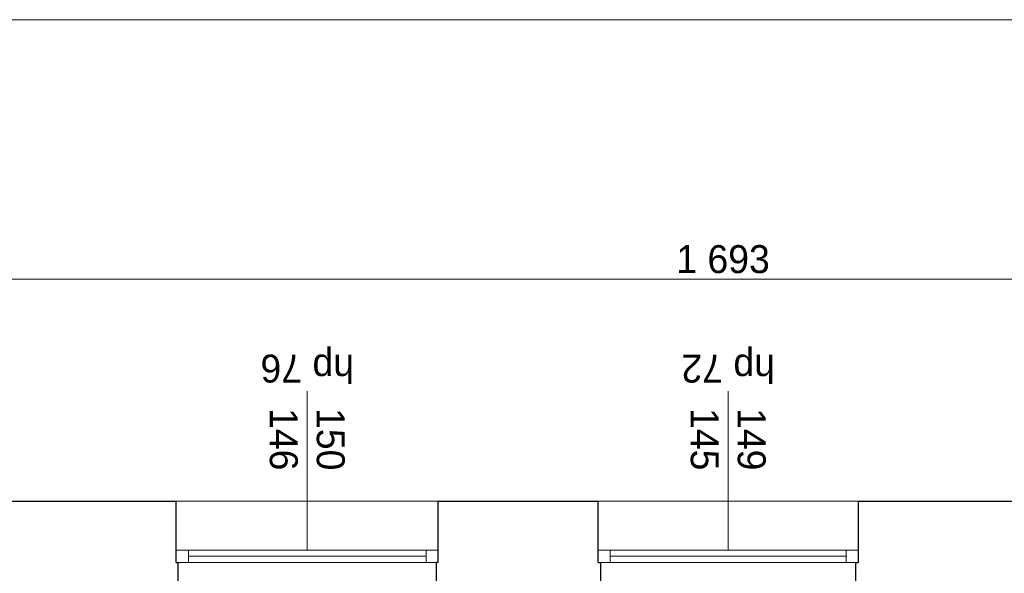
# Model space of a CAD drawing. Extents: x -686885 to -413214, y -23370 to 153194.
# Tile 125 of 145: x -484475 to -478838, y 79525 to 82694. Entities that reach past the tile are written whole.
import ezdxf

# ---------------------------------------------------------------- set-up
doc = ezdxf.new("R2010")
doc.units = 0
doc.header["$MEASUREMENT"] = 0
for name, color, linetype, lineweight in [('ARCH TABELA_Nr_Pióra__21', 7, 'Continuous', 9), ('INWENT WYMIARY_Nr_Pióra__21', 7, 'Continuous', 9), ('INWENT. OKNA_Nr_Pióra__21', 7, 'Continuous', 9), ('INWENT. OKNA_Nr_Pióra__5', 7, 'Continuous', 13), ('INWENT.ŚCIANY_Nr_Pióra__1', 7, 'Continuous', 25), ('INWENT.ŚCIANY_Nr_Pióra__21', 7, 'Continuous', 9)]:
    doc.layers.add(name, color=color, linetype=linetype, lineweight=lineweight)
doc.layers.add('INWENT WYMIARY', color=7, linetype='Continuous')
doc.styles.add('GENERATED_STYLE_1', font='txt')
doc.styles.add('GENERATED_STYLE_6', font='txt')
doc.dimstyles.new('GENERATED_STYLE__1', dxfattribs={"dimtxt": 160.000002, "dimasz": 91.2, "dimexe": 0.18, "dimexo": 0, "dimgap": 0.09, "dimtad": 1, "dimtih": 1, "dimtoh": 1, "dimdec": 0, "dimlfac": 0.1, "dimzin": 0, "dimdsep": 46, "dimtxsty": 'GENERATED_STYLE_1', "dimblk": 'ARROWHEAD_2', "dimblk1": 'ARROWHEAD_2', "dimblk2": 'ARROWHEAD_2', "dimcen": 0.09, "dimclrd": 7, "dimclre": 7, "dimclrt": 7, "dimazin": 0, "dimtfac": 1, "dimtdec": 4, "dimtmove": 0, "dimatfit": 3, "dimfxl": 0, "dimtolj": 1, "dimtzin": 0, "dimarcsym": 0})

# ---------------------------------------------------------------- blocks, each defined once
blk = doc.blocks.new('*D370')
at = {"layer": 'INWENT WYMIARY_Nr_Pióra__21', "linetype": 'Continuous'}
for p, q in [((-488948.3, 81119.4), (-488948.3, 81299.4)), ((-472023.3, 81119.4), (-472023.3, 81299.4)), ((-488913.7, 81269.4), (-488983, 81149.4)), ((-472058, 81149.4), (-471988.7, 81269.4)), ((-489007, 81209.4), (-488948.3, 81209.4)), ((-488948.3, 81209.4), (-472023.3, 81209.4)), ((-472023.3, 81209.4), (-471964.6, 81209.4))]:
    blk.add_line(p, q, dxfattribs=at)
at = {"layer": 'INWENT WYMIARY_Nr_Pióra__21', "insert": (-480716.2, 81241.4), "char_height": 160, "attachment_point": 7, "style": 'GENERATED_STYLE_1'}
blk.add_mtext('{1\xa0693}', dxfattribs=at)
blk = doc.blocks.new('ARROWHEAD_2')
at = {"color": 0, "linetype": 'Continuous', "lineweight": 0}
for p, q in [((-0.378, -0.655), (0.378, 0.655)), ((0, 0), (-1, 0))]:
    blk.add_line(p, q, dxfattribs=at)

msp = doc.modelspace()

# ---------------------------------------------------------------- linework, layer by layer
at = {"layer": 'ARCH TABELA_Nr_Pióra__21', "linetype": 'Continuous'}
msp.add_line((-510973.3, 82694.2), (-470223.3, 82694.2), dxfattribs=at)
at = {"layer": 'INWENT. OKNA_Nr_Pióra__5', "linetype": 'Continuous'}
for p, q in [((-482828.3, 79657.6), (-482828.3, 80567.6)), ((-480418.7, 79657.6), (-480418.7, 80567.6)), ((-483578.3, 79657.6), (-482078.3, 79657.6)), ((-483508.3, 79657.6), (-483508.3, 79587.6)), ((-482148.3, 79657.6), (-482148.3, 79587.6)), ((-481163.7, 79657.6), (-479673.7, 79657.6)), ((-481093.7, 79657.6), (-481093.7, 79587.6)), ((-479743.7, 79657.6), (-479743.7, 79587.6)), ((-483578.3, 79587.6), (-482078.3, 79587.6)), ((-482148.3, 79622.6), (-483508.3, 79622.6)), ((-481163.7, 79587.6), (-479673.7, 79587.6)), ((-479743.7, 79622.6), (-481093.7, 79622.6))]:
    msp.add_line(p, q, dxfattribs=at)
at = {"layer": 'INWENT.ŚCIANY_Nr_Pióra__1', "linetype": 'Continuous'}
for p, q in [((-485338.3, 79937.6), (-483578.3, 79937.6)), ((-483578.3, 79587.6), (-483578.3, 79937.6)), ((-482078.3, 79587.6), (-482078.3, 79937.6)), ((-482078.3, 79937.6), (-481163.7, 79937.6)), ((-481163.7, 79587.6), (-481163.7, 79937.6)), ((-479673.7, 79587.6), (-479673.7, 79937.6)), ((-479673.7, 79937.6), (-477778.3, 79937.6)), ((-483578.3, 79587.6), (-483568.3, 79587.6)), ((-483568.3, 79337.6), (-483568.3, 79587.6)), ((-482088.3, 79337.6), (-482088.3, 79587.6)), ((-482078.3, 79587.6), (-482088.3, 79587.6)), ((-481163.7, 79587.6), (-481148.7, 79587.6)), ((-481148.7, 79337.6), (-481148.7, 79587.6)), ((-479688.7, 79337.6), (-479688.7, 79587.6)), ((-479688.7, 79587.6), (-479673.7, 79587.6))]:
    msp.add_line(p, q, dxfattribs=at)
at = {"layer": 'INWENT.ŚCIANY_Nr_Pióra__21', "linetype": 'Continuous'}
for p, q in [((-483578.3, 79937.6), (-482078.3, 79937.6)), ((-481163.7, 79937.6), (-479673.7, 79937.6))]:
    msp.add_line(p, q, dxfattribs=at)

# ---------------------------------------------------------------- texts
at = {"layer": 'INWENT. OKNA_Nr_Pióra__21', "linetype": 'Continuous', "char_height": 160, "attachment_point": 2, "rotation": 180, "style": 'GENERATED_STYLE_6'}
for s, insert in [('{hp 76}', (-482828.3, 80617)), ('{hp 72}', (-480418.7, 80617))]:
    msp.add_mtext(s, dxfattribs=dict(at, insert=insert))
at = {"layer": 'INWENT. OKNA_Nr_Pióra__21', "linetype": 'Continuous', "char_height": 160, "width": 709.227, "attachment_point": 2, "rotation": 270, "line_spacing_factor": 1.007581, "style": 'GENERATED_STYLE_6'}
for s, insert in [('{150\\P146}', (-482614.2, 80292.6)), ('{149\\P145}', (-480204.5, 80292.6))]:
    msp.add_mtext(s, dxfattribs=dict(at, insert=insert))

# ---------------------------------------------------------------- dimensions: what is measured, and where the dimension line sits
at = {"layer": 'INWENT WYMIARY', "linetype": 'Continuous'}
dim = msp.add_linear_dim(base=(-488948.3251087, 81209.3641883), p1=(-488948.3251087, 79937.6315772), p2=(-472023.3251087, 79937.6315772), dimstyle='GENERATED_STYLE__1', dxfattribs=at)
dim.commit()
dim.dimension.update_dxf_attribs({"geometry": '*D370', "text_midpoint": (-480442.6715053, 81321.3641899)})

doc.saveas('drawing.dxf')
